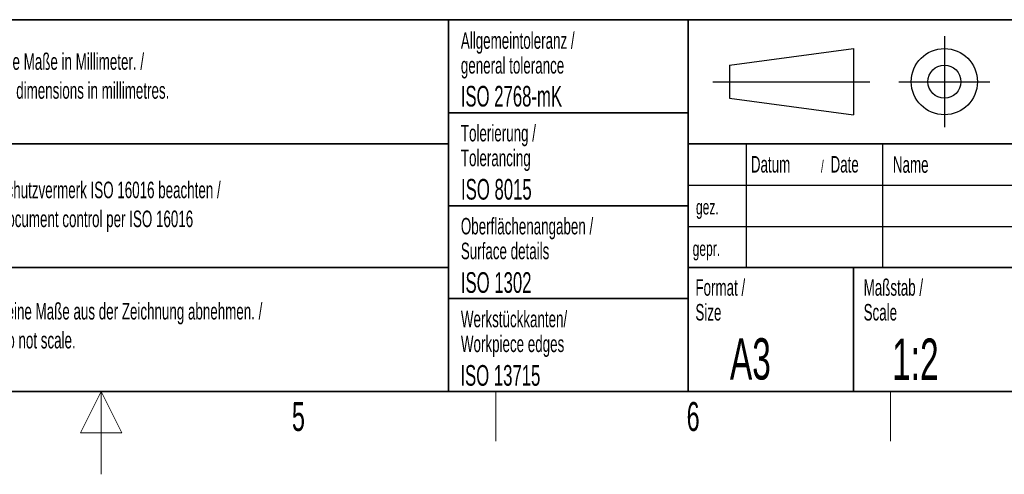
# Paper-space layout 'Blatt5' of a CAD drawing. Header units: millimetres. Extents: x 5 to 418, y 2 to 292.
# Tile 12 of 29: x 207 to 326, y 2 to 57. Entities that reach past the tile are written whole.
import ezdxf

# ---------------------------------------------------------------- set-up
doc = ezdxf.new("R2010")
doc.units = ezdxf.units.MM
doc.layers.add('SLD-0', color=7, linetype='Continuous')
doc.styles.add('SLDTEXTSTYLE1', font='TXT', dxfattribs={"width": 0.605})

psp = doc.layouts.new('Blatt5')

# ---------------------------------------------------------------- linework, layer by layer
at = {"layer": 'SLD-0', "lineweight": 35}
for p, q in [((135, 57), (408, 57)), ((259, 57), (259, 12)), ((288, 57), (288, 12)), ((259, 45.75), (288, 45.75)), ((202.5, 42), (259, 42)), ((408, 42), (288, 42)), ((259, 34.5), (288, 34.5)), ((202.5, 27), (259, 27)), ((288, 27), (408, 27)), ((308, 27), (308, 12)), ((259, 23.25), (288, 23.25)), ((26, 12), (408, 12)), ((135, 12), (408, 12))]:
    psp.add_line(p, q, dxfattribs=at)
at = {"layer": 'SLD-0'}
for p, q in [((319, 55), (319, 44)), ((293, 51.5), (308, 53.5)), ((308, 53.5), (308, 45.5)), ((293, 51.5), (293, 47.5)), ((291, 49.5), (310, 49.5)), ((313.5, 49.5), (324.5, 49.5)), ((293, 47.5), (308, 45.5)), ((295, 42), (295, 27)), ((311.5, 42), (311.5, 27)), ((288, 37), (408, 37)), ((288, 32), (328, 32))]:
    psp.add_line(p, q, dxfattribs=at)
at = {"layer": 'SLD-0', "lineweight": 18}
for p, q in [((217, 12), (214.5, 7)), ((217, 2), (217, 12)), ((219.5, 7), (217, 12)), ((264.75, 6), (264.75, 12)), ((312.5, 6), (312.5, 12)), ((214.5, 7), (219.5, 7))]:
    psp.add_line(p, q, dxfattribs=at)
at = {"layer": 'SLD-0'}
for radius in [4, 2]:
    psp.add_circle((319, 49.5), radius, dxfattribs=at)

# ---------------------------------------------------------------- texts
at = {"layer": 'SLD-0', "style": 'SLDTEXTSTYLE1'}
for s, insert, char_height, attachment_point in [('Allgemeintoleranz /', (260.5044, 55.4784), 2, 1), ('Alle Maße in Millimeter. /', (204.464, 52.9388), 2, 1), ('general tolerance', (260.5044, 52.4784), 2, 1), ('All dimensions in millimetres.', (204.464, 49.4388), 2, 1), ('ISO 2768-mK', (260.4941, 48.9932), 2.5, 1), ('Tolerierung /', (260.5023, 44.2785), 2, 1), ('Tolerancing', (260.5023, 41.2785), 2, 1), ('Datum', (295.5862, 40.5042), 2, 1), ('Date', (305.2254, 40.5042), 2, 1), ('/', (304.0691, 40.0042), 1.5, 1), ('Name', (312.77, 40.4794), 2, 1), ('Schutzvermerk ISO 16016 beachten /', (204.464, 37.4058), 2, 1), ('ISO 8015', (260.5278, 37.733), 2.5, 1), ('gez.', (288.9471, 35.2329), 1.8, 1), ('Document control per ISO 16016', (204.464, 33.9058), 2, 1), ('Oberflächenangaben /', (260.5028, 33.0232), 2, 1), ('Surface details', (260.5028, 30.0232), 2, 1), ('gepr.', (288.5446, 30.2119), 1.8, 1), ('ISO 1302', (260.5038, 26.453), 2.5, 1), ('Format /', (288.879, 25.6069), 2, 1), ('Maßstab /', (309.2315, 25.6069), 2, 1), ('Keine Maße aus der Zeichnung abnehmen. /', (204.464, 22.729), 2, 1), ('Size', (288.879, 22.6069), 2, 1), ('Scale', (309.2315, 22.6069), 2, 1), ('Werkstückkanten/', (260.5091, 21.7906), 2, 1), ('Do not scale.', (204.464, 19.229), 2, 1), ('Workpiece edges', (260.5091, 18.7906), 2, 1), ('A3', (293.0567, 18.4626), 5, 1), ('1:2', (312.6833, 18.4269), 5, 1), ('ISO 13715', (260.4473, 15.216), 2.5, 1), ('5', (240.8527, 10.743), 3.5, 2), ('6', (288.6027, 10.743), 3.5, 2)]:
    psp.add_mtext(s, dxfattribs=dict(at, insert=insert, char_height=char_height, attachment_point=attachment_point))

doc.saveas('drawing.dxf')
